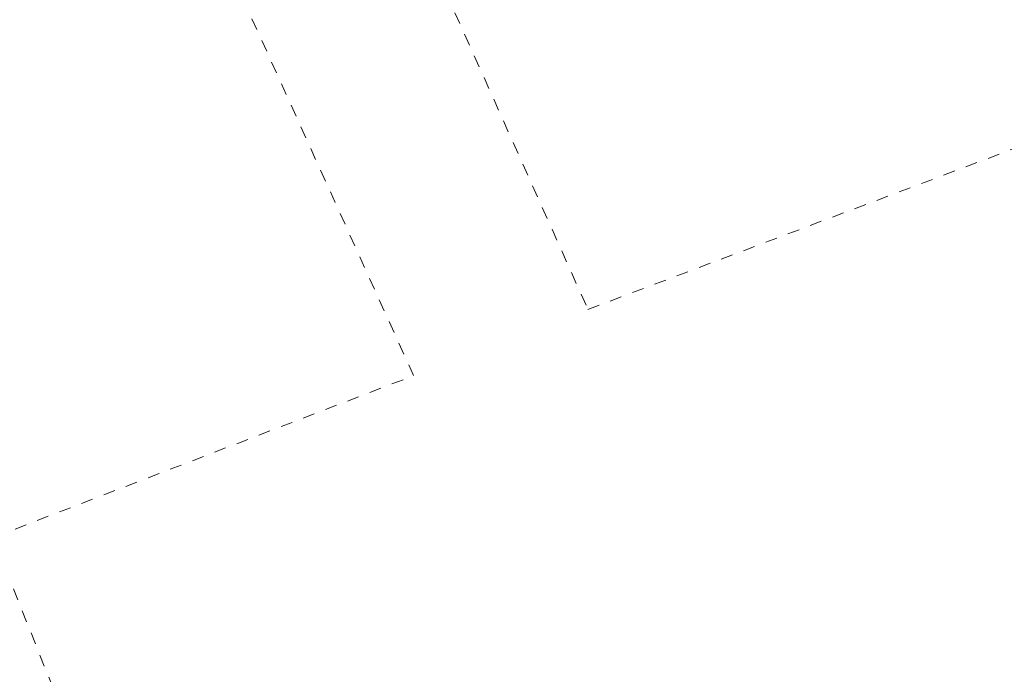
# Model space of a CAD drawing. Header units: metres. Extents: x 8440716 to 8446743, y 5883760 to 5887966.
# Tile 9 of 256: x 8442221 to 8442262, y 5885625 to 5885653. Entities that reach past the tile are written whole.
import ezdxf

# ---------------------------------------------------------------- set-up
doc = ezdxf.new("R2010")
doc.units = ezdxf.units.M
doc.header["$MEASUREMENT"] = 0
doc.linetypes.add('0.5_0.5', pattern=[1, 0.5, -0.5])
doc.layers.add('218-kontur użytku gruntowego', color=253, linetype='CONTINUOUS')

msp = doc.modelspace()

# ---------------------------------------------------------------- linework, layer by layer
at = {"layer": '218-kontur użytku gruntowego', "color": 3, "linetype": '0.5_0.5', "lineweight": 18, "flags": 128}
for points in [[(8442234.63, 5885663.39), (8442244.73, 5885640.85)], [(8442237.39, 5885638.06), (8442227.48, 5885659.96)], [(8442244.73, 5885640.85), (8442266.35, 5885649.02)], [(8442219.68, 5885631.24), (8442237.39, 5885638.06)], [(8442238.57, 5885584.05), (8442219.68, 5885631.24)]]:
    msp.add_lwpolyline(points, dxfattribs=at)

doc.saveas('drawing.dxf')
